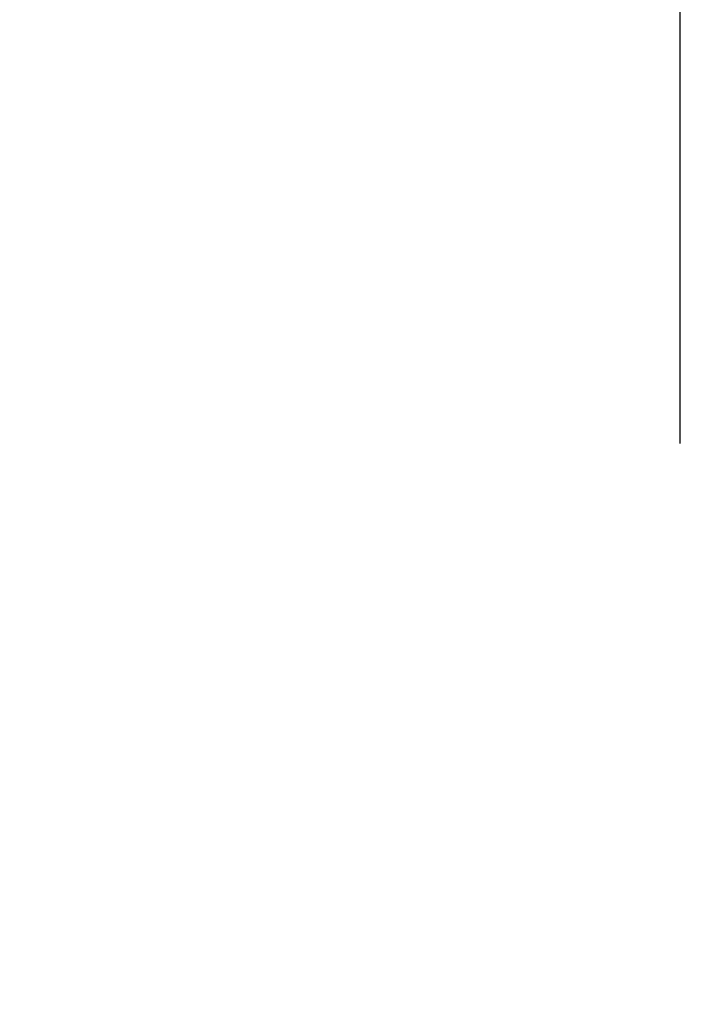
# Model space of a CAD drawing. Header units: inches. Extents: x 0 to 212, y 0 to 138.
# Tile 27 of 43: x 95.32 to 96.65, y 76.63 to 78.54. Entities that reach past the tile are written whole.
import ezdxf

# ---------------------------------------------------------------- set-up
doc = ezdxf.new("R2010")
doc.units = ezdxf.units.IN
doc.header["$LTSCALE"] = 11.6875
doc.header["$MEASUREMENT"] = 0
doc.linetypes.add('HIDDEN', pattern=[0.2, 0.1, -0.1])
doc.layers.get('0').update_dxf_attribs({"linetype": 'CONTINUOUS'})
doc.layers.add('DEFAULT_2', color=8, linetype='HIDDEN')
doc.layers.add('DIMENSIONS', color=7, linetype='CONTINUOUS')
doc.styles.get("Standard").update_dxf_attribs({"font": 'txt', "width": 0.8})
doc.dimstyles.new('DIMSTYLE_1', dxfattribs={"dimtxt": 0.9375, "dimasz": 1.25, "dimexe": 0.09, "dimexo": 0.07, "dimgap": 0.0375, "dimtad": 0, "dimtih": 1, "dimtoh": 1, "dimzin": 4, "dimdsep": 46, "dimtxsty": 'Standard', "dimblk": '_FILLED', "dimblk1": '_FILLED', "dimblk2": '_FILLED', "dimcen": 0.09, "dimadec": 0, "dimazin": 0, "dimtfac": 1, "dimtofl": 0, "dimtmove": 0, "dimatfit": 3, "dimldrblk": '_FILLED', "dimfxl": 0, "dimtolj": 1, "dimtzin": 4, "dimarcsym": 0})

# ---------------------------------------------------------------- blocks, each defined once
blk = doc.blocks.new('_FILLED')
at = {"color": 0, "linetype": 'ByBlock'}
blk.add_solid([(0, 0), (-1, 0.2), (-1, -0.2)], dxfattribs=at)
blk = doc.blocks.new('*D13')
at = {"layer": 'DIMENSIONS', "color": 2, "linetype": 'Continuous'}
for p, q in [((93.7869, 61.202), (91.2869, 61.202)), ((97.4119, 61.202), (99.9734, 61.202))]:
    blk.add_line(p, q, dxfattribs=at)
at = {"layer": 'DIMENSIONS', "color": 2, "linetype": 'Continuous', "xscale": 1.25, "yscale": 1.25, "zscale": 1.25}
blk.add_blockref('_FILLED', (93.7869, 61.202), dxfattribs=at)
at = {"layer": 'DIMENSIONS', "color": 2, "linetype": 'Continuous', "xscale": 1.25, "yscale": 1.25, "zscale": 1.25, "rotation": 180}
blk.add_blockref('_FILLED', (97.4119, 61.202), dxfattribs=at)
at = {"layer": 'DIMENSIONS', "color": 2, "linetype": 'Continuous', "insert": (100.4422, 61.6707), "char_height": 0.9375, "width": 3, "attachment_point": 1, "line_spacing_factor": 0.9}
blk.add_mtext('3.63', dxfattribs=at)

msp = doc.modelspace()

# ---------------------------------------------------------------- linework, layer by layer
at = {"layer": 'DEFAULT_2', "color": 8, "linetype": 'HIDDEN'}
msp.add_line((96.5994, 78.886), (96.5994, 17.782), dxfattribs=at)

# ---------------------------------------------------------------- dimensions: what is measured, and where the dimension line sits
at = {"layer": 'DIMENSIONS', "color": 2, "linetype": 'Continuous'}
dim = msp.add_linear_dim(base=(97.4118683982, 61.2019676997), p1=(93.7868683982, 49.20895479), p2=(97.4118683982, 79.45995479), dimstyle='DIMSTYLE_1', dxfattribs=at)
dim.commit()
dim.dimension.update_dxf_attribs({"geometry": '*D13', "text_midpoint": (101.9421665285, 61.2019676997), "dimtype": 160})

doc.saveas('drawing.dxf')
